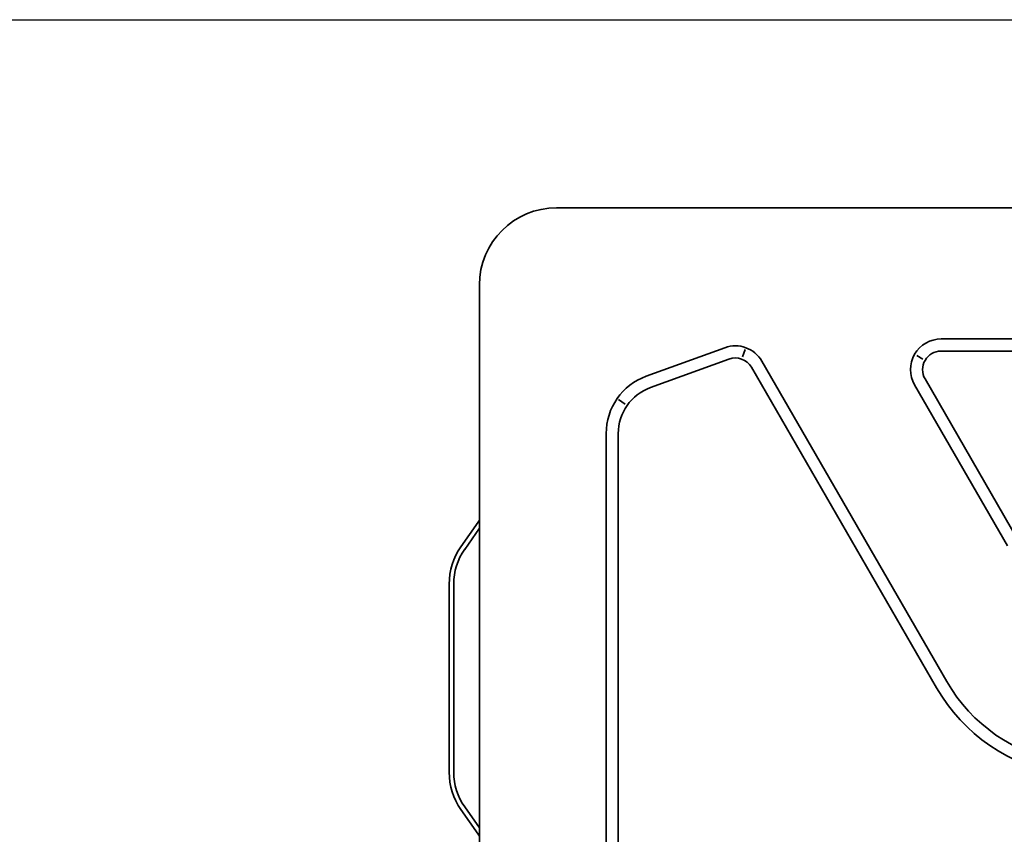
# Model space of a CAD drawing. Header units: millimetres. Extents: x -53858 to 733, y -20463 to 1307.
# Tile 37 of 256: x -51969 to -51936, y -15884 to -15857. Entities that reach past the tile are written whole.
import ezdxf

# ---------------------------------------------------------------- set-up
doc = ezdxf.new("R2010")
doc.units = ezdxf.units.MM
doc.layers.add('_HVAC_urzadzenia', color=251, linetype='Continuous', lineweight=35)
doc.layers.add('IS_PODKLAD', color=252, linetype='Continuous')
doc.layers.add('XREF_2024_11_27_RZUT_BASEN_CAD$0$_ściany', color=8, linetype='Continuous')

# ---------------------------------------------------------------- blocks, each defined once
blk = doc.blocks.new('XREF_2024_11_27_RZUT_BASEN_CAD')
at = {"layer": 'XREF_2024_11_27_RZUT_BASEN_CAD$0$_ściany'}
blk.add_line((-51975.444, -15856.93), (-51336.444, -15856.93), dxfattribs=at)
blk = doc.blocks.new('A$C41852E73')
at = {"linetype": 'Continuous'}
for p, q in [((3.542, 51.692), (123.268, 51.692)), ((0.996, 9.7), (0.996, 49.147)), ((9.088, 47.08), (6.498, 46.138)), ((107.995, 47.368), (16.221, 47.368)), ((9.672, 46.782), (9.76, 47.025)), ((15.62, 46.703), (15.415, 46.821)), ((107.995, 46.968), (16.221, 46.968)), ((9.225, 46.705), (6.635, 45.763)), ((16.065, 35.87), (9.964, 46.436)), ((16.411, 36.069), (10.31, 46.636)), ((15.345, 45.85), (18.405, 40.549)), ((15.69, 46.05), (18.751, 40.749)), ((5.8, 45.22), (5.587, 45.368)), ((5.176, 44.249), (5.176, 14.598)), ((5.575, 44.249), (5.575, 14.598)), ((0.959, 41.332), (0.388, 40.517)), ((0.996, 41.124), (0.511, 40.431)), ((0, 39.286), (0, 33.082)), ((0.15, 39.286), (0.15, 33.082)), ((0.388, 31.851), (0.959, 31.035)), ((0.511, 31.937), (0.996, 31.244))]:
    blk.add_line(p, q, dxfattribs=at)
at = {"linetype": 'Continuous', "extrusion": (0, 0, -1)}
for centre, radius, start, end in [((-3.542, 49.147), 2.546, 0, 90), ((-9.434, 46.13), 1.011, 70, 150), ((-16.221, 46.356), 1.011, 330, 90), ((-9.434, 46.13), 0.612, 70, 150), ((-16.221, 46.356), 0.612, 330, 90), ((-7.186, 44.249), 2.01, 0, 70), ((-7.186, 44.249), 1.611, 0, 70), ((-21.155, 38.808), 5.478, 279.5505, 330), ((-21.155, 38.808), 5.877, 278.8961, 330)]:
    blk.add_arc(centre, radius, start, end, dxfattribs=at)
at = {"linetype": 'Continuous'}
for centre, radius, start, end in [((0.329, 41.773), 0.769, 325, 330.0985), ((2.147, 39.286), 2.147, 145, 180), ((2.147, 39.286), 1.997, 145, 180), ((2.147, 33.082), 2.147, 180, 215), ((2.147, 33.082), 1.997, 180, 215), ((0.329, 30.594), 0.769, 29.9015, 35)]:
    blk.add_arc(centre, radius, start, end, dxfattribs=at)

msp = doc.modelspace()

# ---------------------------------------------------------------- block references
at = {"layer": '_HVAC_urzadzenia'}
msp.add_blockref('A$C41852E73', (-51954.678, -15914.824), dxfattribs=at)
at = {"layer": 'IS_PODKLAD'}
msp.add_blockref('XREF_2024_11_27_RZUT_BASEN_CAD', (0, 0), dxfattribs=at)

doc.saveas('drawing.dxf')
